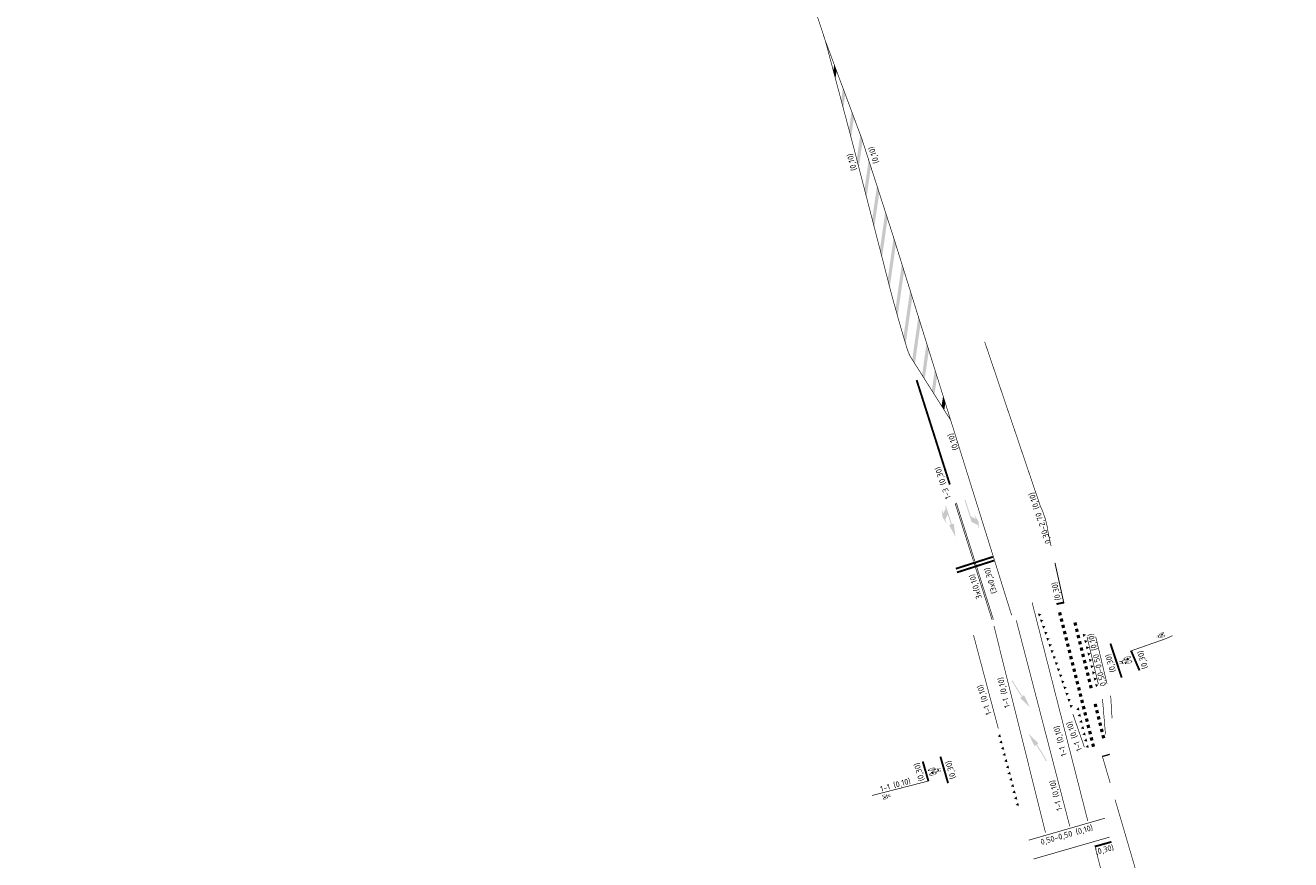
# Model space of a CAD drawing. Extents: x 117783 to 130571, y 447689 to 453929.
# Tile 11 of 22: x 125088 to 125284, y 450889 to 451018. Entities that reach past the tile are written whole.
import ezdxf

# ---------------------------------------------------------------- set-up
doc = ezdxf.new("R2010")
doc.units = 0
doc.header["$LTSCALE"] = 4
doc.header["$MEASUREMENT"] = 0
for name, pattern in [('030270', [0.75, 0.0675, -0.6825]), ('050050', [0.25, 0.1175, -0.1325]), ('11', [0.5, 0.25, -0.25]), ('13', [1, 0.25, -0.75])]:
    doc.linetypes.add(name, pattern=pattern)
doc.layers.get('0').update_dxf_attribs({"linetype": 'CONTINUOUS'})
for name, color, linetype in [('TM-L_03-27_10', 7, '030270'), ('TM-L_05-05_10', 7, '050050'), ('TM-L_1-1_10', 7, '11'), ('TM-L_1-3_30', 7, '13'), ('TM-L_C_10', 7, 'CONTINUOUS'), ('TM-L_C_15', 7, 'CONTINUOUS'), ('TM-L_C_20', 7, 'CONTINUOUS'), ('TM-PIJL', 7, 'CONTINUOUS'), ('TM-STS-T_C_30', 7, 'CONTINUOUS'), ('TM-SYMBOOL', 7, 'CONTINUOUS'), ('TM-T025TEKST', 7, 'CONTINUOUS')]:
    doc.layers.add(name, color=color, linetype=linetype)
doc.styles.add('ISO', font='ISO')
doc.styles.get("Standard").update_dxf_attribs({"font": 'ISO'})

# ---------------------------------------------------------------- blocks, each defined once
blk = doc.blocks.new('fiets-k')
at = {"layer": 'TM-SYMBOOL'}
h = blk.add_hatch(color=256, dxfattribs=at)
edge = h.paths.add_edge_path(flags=16)
edge.add_arc((1.31, 0.51), 1.21, 190.1972, 192.8897)
edge.add_arc((0.35, 0.29), 0.229, 192.8627, 199.6746)
edge.add_arc((0.43, 0.32), 0.31, 200.0596, 214.6068)
edge.add_arc((0.3, 0.23), 0.159, 213.9984, 219.6383)
edge.add_arc((0.23, 0.18), 0.0694, 219.7911, 227.6074)
edge.add_arc((0.23, 0.17), 0.0565, 227.798, 248.3572)
edge.add_arc((0.22, 0.15), 0.0374, 246.9238, 274.4508)
edge.add_arc((0.22, 0.15), 0.036, 276.7048, 307.8099)
edge.add_arc((0.16, 0.22), 0.133, 306.6219, 317.3062)
edge.add_arc((0.2, 0.19), 0.0862, 317.5087, 332.3424)
edge.add_arc((-0.05, 0.33), 0.372, 331.0631, 344.776)
edge.add_arc((-0.04, 0.33), 0.358, 345.0775, 352.2559)
edge.add_arc((-0.89, 0.44), 1.21, 352.1439, 355.1291)
edge.add_arc((-0.36, 0.41), 0.687, 354.0702, 358.3355)
edge.add_arc((-0.34, 0.4), 0.668, 359.1616, 362.913)
edge.add_arc((-0.93, 0.4), 1.25, 1.7406, 4.5475)
edge.add_arc((-0.2, 0.45), 0.518, 4.7952, 9.7903)
edge.add_arc((-0.17, 0.46), 0.496, 10.0137, 15.3038)
edge.add_arc((-0.56, 0.34), 0.894, 15.7563, 19.5318)
edge.add_arc((0.16, 0.59), 0.14, 20.9459, 31.9409)
edge.add_arc((0.05, 0.54), 0.261, 30.3635, 38.1477)
edge.add_arc((0.17, 0.63), 0.108, 38.293, 51.616)
edge.add_arc((0.21, 0.67), 0.0499, 51.6415, 73.2301)
edge.add_arc((0.21, 0.69), 0.037, 74.1147, 100.1104)
edge.add_arc((0.21, 0.7), 0.0266, 99.9358, 132.3193)
edge.add_arc((0.26, 0.64), 0.101, 131.0848, 138.8441)
edge.add_arc((0.43, 0.48), 0.337, 138.287, 142.3444)
edge.add_arc((0.28, 0.6), 0.146, 142.2354, 154.8175)
edge.add_arc((0.36, 0.56), 0.233, 155.096, 162.4465)
edge.add_arc((0.68, 0.46), 0.563, 162.4672, 167.2442)
edge.add_arc((0.8, 0.43), 0.696, 166.6345, 170.8416)
edge.add_arc((1.46, 0.32), 1.36, 170.8769, 172.9529)
edge.add_line((0.11, 0.49), (0.11, 0.49))
edge.add_arc((0.13, -0.66), 1.15, 87.8544, 91.0372, ccw=False)
edge.add_arc((0.17, 0.31), 0.179, 81.2017, 87.747, ccw=False)
edge.add_line((0.19, 0.49), (0.2, 0.48))
edge.add_arc((0.19, 0.45), 0.0331, 60.9341, 74.4549, ccw=False)
edge.add_arc((0.18, 0.43), 0.0564, 47.7136, 62.9374, ccw=False)
edge.add_arc((0.19, 0.45), 0.0352, 24.9788, 47.6374, ccw=False)
edge.add_arc((0.18, 0.44), 0.0535, 5.7263, 22.6389, ccw=False)
edge.add_arc((0.03, 0.42), 0.2, 1.4226, 7.1102, ccw=False)
edge.add_arc((-0.48, 0.4), 0.71, -2.8412, 1.9315, ccw=False)
edge.add_arc((0.14, 0.37), 0.0887, 348.761, 358.2734, ccw=False)
edge.add_arc((0.21, 0.36), 0.0205, 325.5683, 349.2473, ccw=False)
edge.add_arc((0.21, 0.36), 0.0222, 301.6249, 321.8548, ccw=False)
edge.add_arc((0.14, 0.49), 0.17, 293.1984, 300.1187, ccw=False)
edge.add_arc((-1.32, 3.8), 3.79, 292.2983, 293.6996, ccw=False)
edge = h.paths.add_edge_path(flags=16)
edge.add_arc((-0.27, 0.66), 0.0631, 40.3401, 50.3379)
edge.add_arc((-0.25, 0.68), 0.0421, 50.8817, 67.3566)
edge.add_arc((-0.29, 0.6), 0.121, 67.4102, 75.9915)
edge.add_arc((-0.27, 0.65), 0.0719, 75.0813, 86.1568)
edge.add_arc((-0.27, 0.7), 0.0202, 85.5026, 119.2012)
edge.add_arc((-0.26, 0.69), 0.0395, 122.3979, 136.0688)
edge.add_arc((-0.18, 0.6), 0.156, 134.7372, 139.0972)
edge.add_arc((-0.13, 0.56), 0.223, 137.9476, 147.1777)
edge.add_arc((-0.18, 0.59), 0.167, 148.6282, 159.2552)
edge.add_arc((0.06, 0.5), 0.419, 159.5483, 166.6535)
edge.add_arc((0.37, 0.42), 0.744, 165.8329, 170.339)
edge.add_arc((0.19, 0.45), 0.558, 170.3629, 175.0461)
edge.add_arc((0.29, 0.44), 0.656, 175.502, 179.8668)
edge.add_arc((0.87, 0.43), 1.24, 179.0724, 182.2198)
edge.add_arc((0.37, 0.41), 0.738, 182.3735, 186.8135)
edge.add_arc((0.44, 0.42), 0.812, 186.9207, 190.8605)
edge.add_arc((0.05, 0.34), 0.409, 190.001, 196.2459)
edge.add_arc((-0.09, 0.3), 0.263, 197.5899, 205.8033)
edge.add_arc((-0.03, 0.33), 0.331, 205.4719, 211.8907)
edge.add_arc((-0.13, 0.27), 0.214, 210.9883, 219.0395)
edge.add_arc((-0.25, 0.17), 0.0604, 219.2081, 239.2613)
edge.add_arc((-0.25, 0.16), 0.047, 238.5504, 265.051)
edge.add_arc((-0.26, 0.14), 0.0319, 266.8353, 301.3852)
edge.add_arc((-0.27, 0.17), 0.0662, 300.6536, 309.7052)
edge.add_arc((-0.32, 0.24), 0.148, 309.3797, 315.8238)
edge.add_arc((-0.28, 0.19), 0.086, 315.6471, 332.3992)
edge.add_arc((-0.53, 0.33), 0.371, 331.0537, 345.8102)
edge.add_arc((-0.59, 0.34), 0.429, 346.5872, 353.3853)
edge.add_arc((-1.79, 0.49), 1.64, 353.083, 355.9633)
edge.add_arc((-0.6, 0.4), 0.448, 356.3131, 361.1827)
edge.add_arc((-2.25, 0.36), 2.1, 1.4462, 3.1195)
edge.add_arc((-0.68, 0.45), 0.524, 2.4861, 11.5492)
edge.add_arc((-0.7, 0.44), 0.552, 11.8133, 16.5606)
edge.add_arc((-1.65, 0.16), 1.54, 16.4682, 18.5616)
edge.add_arc((-3.87, 1.04), 3.7, 352.5069, 354.0293, ccw=False)
edge.add_arc((-0.92, 0.65), 0.727, 348.0076, 352.8817, ccw=False)
edge.add_arc((-0.59, 0.58), 0.389, 340.8642, 347.7731, ccw=False)
edge.add_arc((-1.19, 0.79), 1.02, 336.7147, 340.6045, ccw=False)
edge.add_line((-0.25, 0.38), (-0.28, 0.4))
edge.add_arc((-0.92, 0.69), 0.701, 335.8508, 341.3378)
edge.add_arc((-0.65, 0.59), 0.411, 342.0121, 348.8924)
edge.add_arc((-1.17, 0.68), 0.945, 349.5299, 353.4809)
edge.add_arc((-6.12, 1.22), 5.92, 353.7519, 354.9822)
edge = h.paths.add_edge_path()
edge.add_arc((-0.3, 0.69), 0.139, 48.3676, 54.4085)
edge.add_arc((-0.27, 0.73), 0.0853, 54.3038, 65.2646)
edge.add_arc((-0.26, 0.75), 0.0639, 65.6144, 90.2531)
edge.add_arc((-0.26, 0.75), 0.0701, 92.3542, 105.2673)
edge.add_arc((-0.25, 0.72), 0.0977, 103.9953, 116.144)
edge.add_arc((-0.27, 0.75), 0.0603, 116.8052, 128.0462)
edge.add_arc((-0.25, 0.73), 0.0957, 128.9237, 138.7469)
edge.add_arc((-0.23, 0.71), 0.124, 138.7786, 153.6919)
edge.add_arc((0.7, 0.21), 1.17, 152.0588, 153.8982)
edge.add_arc((-0.14, 0.62), 0.242, 154.3021, 160.035)
edge.add_arc((0.13, 0.54), 0.519, 160.9555, 167.146)
edge.add_arc((0.45, 0.45), 0.852, 165.9786, 170.6371)
edge.add_arc((0.38, 0.46), 0.781, 171.1162, 176.2217)
edge.add_arc((0.9, 0.43), 1.31, 176.2729, 179.5691)
edge.add_arc((0.88, 0.42), 1.28, 179.1046, 182.7704)
edge.add_arc((0.4, 0.4), 0.808, 182.6262, 187.4944)
edge.add_arc((0.57, 0.42), 0.97, 187.7934, 192.0339)
edge.add_arc((0.42, 0.39), 0.825, 191.8284, 196.5541)
edge.add_arc((0.03, 0.28), 0.418, 197.2341, 205.0097)
edge.add_arc((-0.1, 0.21), 0.269, 204.0702, 213.9828)
edge.add_arc((-0.19, 0.15), 0.161, 213.7133, 220.6588)
edge.add_arc((-0.24, 0.1), 0.0905, 220.9236, 230.9372)
edge.add_arc((-0.24, 0.11), 0.0945, 231.0942, 240.9964)
edge.add_arc((-0.26, 0.07), 0.0554, 241.724, 256.7636)
edge.add_arc((-0.25, 0.1), 0.0844, 257.1146, 269.1375)
edge.add_arc((-0.25, 0.08), 0.0614, 268.0405, 284.0996)
edge.add_arc((-0.25, 0.07), 0.05, 284.8685, 299.2488)
edge.add_arc((-0.27, 0.1), 0.088, 299.6283, 310.8976)
edge.add_arc((-0.31, 0.15), 0.145, 310.2619, 325.871)
edge.add_arc((-0.33, 0.16), 0.179, 325.6734, 332.1385)
edge.add_arc((-0.49, 0.24), 0.354, 332.55, 336.1611)
edge.add_arc((-0.62, 0.31), 0.499, 335.661, 342.237)
edge.add_arc((-0.89, 0.38), 0.782, 342.9532, 348.0573)
edge.add_arc((-0.65, 0.33), 0.527, 348.3178, 353.7716)
edge.add_arc((-1.18, 0.4), 1.06, 353.0732, 357.2049)
edge.add_arc((-2.37, 0.41), 2.26, 358.3473, 360.9185)
edge.add_arc((-0.83, 0.44), 0.718, 0.768, 5.7143)
edge.add_arc((-1.29, 0.39), 1.18, 6.1229, 9.5606)
edge.add_arc((-1.28, 0.4), 1.16, 9.1298, 10.9884)
edge.add_arc((-0.57, 0.53), 0.445, 11.1906, 14.4319)
edge.add_arc((-0.73, 0.48), 0.613, 14.926, 21.0755)
edge.add_arc((-0.64, 0.52), 0.516, 21.6112, 25.3998)
edge.add_arc((-0.29, 0.68), 0.134, 25.3101, 33.0442)
edge.add_line((-0.18, 0.75), (-0.17, 0.83))
edge.add_line((-0.17, 0.83), (-0.02, 0.44))
edge.add_line((-0.02, 0.44), (-0.02, 0.29))
edge.add_arc((0.06, 0.32), 0.0828, 200.3281, 210.4351)
edge.add_line((-0.01, 0.28), (-0.01, 0.27))
edge.add_line((-0.01, 0.27), (0, 0.27))
edge.add_arc((0.02, 0.29), 0.0286, 225.8653, 243.5154)
edge.add_arc((0.02, 0.3), 0.037, 244.2822, 263.5523)
edge.add_arc((0.02, 0.3), 0.0405, 263.6666, 278.3083)
edge.add_arc((0.01, 0.36), 0.101, 278.4127, 287.477)
edge.add_arc((-0.1, 0.71), 0.47, 287.8706, 293.0275)
edge.add_arc((1.47, 0.51), 1.41, 189.3676, 191.8937)
edge.add_arc((1.08, 0.43), 1.01, 192.1473, 195.1933)
edge.add_arc((0.51, 0.28), 0.421, 195.4489, 206.7697)
edge.add_arc((0.36, 0.2), 0.254, 206.686, 214.1117)
edge.add_arc((0.26, 0.13), 0.13, 212.993, 225.9819)
edge.add_arc((0.23, 0.1), 0.0905, 227.2602, 243.0761)
edge.add_arc((0.22, 0.08), 0.0637, 245.335, 265.3252)
edge.add_arc((0.22, 0.09), 0.0692, 263.1086, 283.4151)
edge.add_arc((0.22, 0.07), 0.0545, 285.3542, 305.4503)
edge.add_arc((0.17, 0.14), 0.144, 305.7261, 329.64)
edge.add_arc((0.12, 0.17), 0.2, 329.0171, 334.2112)
edge.add_arc((-0.17, 0.31), 0.52, 334.2503, 337.115)
edge.add_arc((-0.12, 0.3), 0.47, 336.7852, 342.3659)
edge.add_arc((-0.39, 0.38), 0.756, 342.8747, 347.2153)
edge.add_arc((-0.14, 0.32), 0.496, 346.8435, 351.8755)
edge.add_arc((-0.84, 0.41), 1.2, 352.297, 355.0323)
edge.add_arc((-0.38, 0.38), 0.737, 354.6356, 358.1205)
edge.add_arc((-2.03, 0.41), 2.39, 358.5985, 360.5748)
edge.add_arc((-0.51, 0.43), 0.871, 0.2707, 3.9366)
edge.add_arc((-0.46, 0.43), 0.82, 4.4201, 8.3885)
edge.add_arc((-1.13, 0.34), 1.5, 8.1111, 10.7902)
edge.add_arc((-0.08, 0.54), 0.426, 11.1242, 16.2565)
edge.add_arc((-0.3, 0.47), 0.658, 16.2975, 20.5467)
edge.add_arc((0, 0.58), 0.34, 20.4958, 26.5469)
edge.add_arc((-0.01, 0.57), 0.355, 28.0796, 34.4961)
edge.add_arc((-0.03, 0.56), 0.381, 33.8463, 37.4677)
edge.add_arc((0.16, 0.71), 0.132, 37.5423, 43.2164)
edge.add_arc((0.22, 0.76), 0.0566, 43.2025, 64.6541)
edge.add_arc((0.21, 0.75), 0.065, 63.3575, 85.6604)
edge.add_arc((0.22, 0.75), 0.071, 87.8679, 107.8962)
edge.add_arc((0.22, 0.73), 0.0817, 106.2199, 124.86)
edge.add_arc((0.23, 0.72), 0.101, 126.1214, 141.2092)
edge.add_line((0.15, 0.78), (0.11, 1.05))
edge.add_line((0.11, 1.05), (0.13, 1.18))
edge.add_line((0.13, 1.18), (0.14, 1.16))
edge.add_line((0.14, 1.16), (0.15, 1.16))
edge.add_line((0.15, 1.16), (0.17, 1.28))
edge.add_line((0.17, 1.28), (0.07, 1.28))
edge.add_line((0.07, 1.28), (0.06, 1.24))
edge.add_line((0.06, 1.24), (0.1, 1.21))
edge.add_line((0.1, 1.21), (0.09, 1.1))
edge.add_line((0.09, 1.1), (-0.15, 1.1))
edge.add_line((-0.15, 1.1), (-0.14, 1.19))
edge.add_line((-0.14, 1.19), (-0.13, 1.25))
edge.add_line((-0.13, 1.25), (-0.13, 1.28))
edge.add_line((-0.13, 1.28), (-0.12, 1.3))
edge.add_line((-0.12, 1.3), (-0.1, 1.32))
edge.add_line((-0.1, 1.32), (-0.08, 1.33))
edge.add_line((-0.08, 1.33), (-0.05, 1.34))
edge.add_line((-0.05, 1.34), (-0.03, 1.34))
edge.add_line((-0.03, 1.34), (-0.03, 1.37))
edge.add_line((-0.03, 1.37), (-0.06, 1.37))
edge.add_line((-0.06, 1.37), (-0.08, 1.36))
edge.add_line((-0.08, 1.36), (-0.1, 1.35))
edge.add_line((-0.1, 1.35), (-0.12, 1.34))
edge.add_line((-0.12, 1.34), (-0.14, 1.32))
edge.add_line((-0.14, 1.32), (-0.15, 1.3))
edge.add_line((-0.15, 1.3), (-0.16, 1.26))
edge.add_line((-0.16, 1.26), (-0.21, 0.79))
edge = h.paths.add_edge_path(flags=16)
edge.add_line((0.13, 0.74), (0.1, 0.92))
edge.add_line((0.1, 0.92), (0.1, 0.92))
edge.add_line((0.1, 0.92), (0.05, 0.49))
edge.add_line((0.05, 0.49), (0.07, 0.49))
edge.add_arc((1.38, 0.41), 1.31, 173.6624, 176.7741, ccw=False)
edge.add_arc((0.71, 0.49), 0.634, 168.1851, 173.3759, ccw=False)
edge.add_arc((0.95, 0.44), 0.875, 163.4738, 168.5491, ccw=False)
edge.add_arc((0.36, 0.62), 0.268, 152.889, 163.6554, ccw=False)
h.paths.add_polyline_path([(0.07, 0.98), (-0.16, 0.98), (-0.17, 0.88), (0, 0.49), (0.02, 0.49)], flags=16)
edge = h.paths.add_edge_path(flags=0)
edge.add_line((0.12, 0.29), (0.12, 0.29))
blk = doc.blocks.new('vobidr')
at = {"layer": 'TM-PIJL'}
blk.add_hatch(color=256, dxfattribs=at).paths.add_polyline_path([(2.65, -0.68), (1.95, -0.68), (1.35, -0.08), (2.95, -0.08), (2.95, -0.38), (5, 0), (2.95, 0.38), (2.95, 0.08), (0, 0.08), (0, -0.08), (0.35, -0.08), (0.95, -0.68), (0.25, -0.68), (1.45, -0.97)])
blk = doc.blocks.new('vobil')
at = {"layer": 'TM-PIJL'}
blk.add_hatch(color=256, dxfattribs=at).paths.add_polyline_path([(3.3, 0.67), (2.7, 0.07), (0, 0.07), (0, -0.08), (3.55, -0.08), (4.3, 0.67), (5, 0.67), (3.8, 0.97), (2.6, 0.67)])
blk = doc.blocks.new('dht')
at = {"layer": 'TM-SYMBOOL'}
blk.add_hatch(color=256, dxfattribs=at).paths.add_polyline_path([(0, 0), (0, 0.5), (0.47, 0.25)])
blk = doc.blocks.new('dbl')
at = {"layer": 'TM-SYMBOOL'}
blk.add_hatch(color=256, dxfattribs=at).paths.add_polyline_path([(0, 0), (0.5, 0), (0.5, 0.5), (0, 0.5)])
blk = doc.blocks.new('vobik')
at = {"layer": 'TM-PIJL'}
h = blk.add_hatch(color=256, dxfattribs=at)
edge = h.paths.add_edge_path()
edge.add_line((4.98, 0.38), (2.99, -0.24))
edge.add_line((2.99, -0.24), (2.95, 0.06))
edge.add_arc((-0.05, 34.21), 34.28, 270.0909, 275.0348, ccw=False)
edge.add_line((0, -0.08), (0, 0.08))
edge.add_arc((-0.05, 34.21), 34.13, 270.0915, 275.027)
edge.add_line((2.94, 0.21), (2.9, 0.51))
edge.add_line((2.9, 0.51), (4.98, 0.38))
blk = doc.blocks.new('fiets-m')
at = {"layer": 'TM-SYMBOOL'}
h = blk.add_hatch(color=256, dxfattribs=at)
edge = h.paths.add_edge_path(flags=16)
edge.add_arc((-3.49, 9.27), 9.61, 292.5095, 293.2043)
edge.add_line((0.3, 0.44), (0.32, 0.45))
edge.add_arc((0.18, 0.77), 0.347, 293.6491, 297.6556)
edge.add_arc((0.31, 0.51), 0.0541, 297.2646, 308.4699)
edge.add_arc((0.33, 0.49), 0.0288, 307.8469, 322.2905)
edge.add_arc((0.33, 0.49), 0.0304, 325.5683, 349.2473)
edge.add_line((0.36, 0.48), (0.36, 0.49))
edge.add_arc((0.16, 0.51), 0.205, 352.5698, 357.023)
edge.add_arc((-0.4, 0.55), 0.765, 356.7769, 359.4107)
edge.add_arc((-0.76, 0.55), 1.12, 359.136, 361.1809)
edge.add_arc((-0.1, 0.57), 0.462, 0.7169, 4.8728)
edge.add_arc((0.19, 0.6), 0.167, 4.864, 10.1935)
edge.add_arc((0.28, 0.61), 0.0774, 10.1092, 18.6299)
edge.add_arc((0.31, 0.62), 0.0491, 18.9645, 43.7705)
edge.add_arc((0.29, 0.6), 0.0799, 44.294, 63.1574)
edge.add_line((0.32, 0.67), (0.32, 0.67))
edge.add_line((0.32, 0.67), (0.31, 0.68))
edge.add_line((0.31, 0.68), (0.3, 0.68))
edge.add_line((0.3, 0.68), (0.29, 0.68))
edge.add_line((0.29, 0.68), (0.27, 0.68))
edge.add_line((0.27, 0.68), (0.25, 0.68))
edge.add_arc((0.21, -1.4), 2.08, 88.9631, 90.9168)
edge.add_line((0.18, 0.68), (0.18, 0.68))
edge.add_line((0.18, 0.68), (0.18, 0.71))
edge.add_arc((1.87, 0.48), 1.71, 170.7607, 172.287, ccw=False)
edge.add_arc((1.21, 0.59), 1.03, 166.6345, 170.8416, ccw=False)
edge.add_arc((1.02, 0.64), 0.835, 162.4672, 167.2442, ccw=False)
edge.add_arc((0.55, 0.79), 0.346, 155.096, 162.4465, ccw=False)
edge.add_arc((0.43, 0.85), 0.216, 142.2354, 154.8175, ccw=False)
edge.add_arc((0.66, 0.67), 0.499, 138.287, 142.3444, ccw=False)
edge.add_arc((0.4, 0.91), 0.15, 131.0848, 138.8441, ccw=False)
edge.add_arc((0.33, 0.99), 0.0394, 99.9358, 132.3193, ccw=False)
edge.add_arc((0.33, 0.98), 0.0548, 74.1147, 100.1104, ccw=False)
edge.add_arc((0.32, 0.96), 0.074, 51.6415, 73.2301, ccw=False)
edge.add_arc((0.28, 0.9), 0.145, 40.6522, 52.0791, ccw=False)
edge.add_arc((0.18, 0.81), 0.28, 33.5288, 40.645, ccw=False)
edge.add_arc((0.07, 0.73), 0.417, 27.6605, 34.0674, ccw=False)
edge.add_arc((0.3, 0.86), 0.151, 18.3027, 27.2561, ccw=False)
edge.add_arc((-1.21, 0.33), 1.75, 16.9575, 19.0635, ccw=False)
edge.add_arc((-0.25, 0.63), 0.745, 10.0439, 16.6858, ccw=False)
edge.add_arc((-0.31, 0.62), 0.809, 3.6527, 9.697, ccw=False)
edge.add_arc((-2.6, 0.48), 3.1, 1.8498, 3.5252, ccw=False)
edge.add_arc((-0.32, 0.55), 0.815, -1.051, 2.2199, ccw=False)
edge.add_arc((-0.31, 0.56), 0.809, 355.2232, 358.5776, ccw=False)
edge.add_arc((-2.38, 0.73), 2.89, 353.6648, 355.3433, ccw=False)
edge.add_arc((-0.54, 0.52), 1.03, 350.6274, 353.739, ccw=False)
edge.add_arc((-0.02, 0.44), 0.51, 346.1666, 350.433, ccw=False)
edge.add_arc((-0.06, 0.45), 0.552, 337.2734, 345.7855, ccw=False)
edge.add_arc((-0.09, 0.46), 0.58, 332.088, 337.0295, ccw=False)
edge.add_arc((0.27, 0.27), 0.173, 324.0532, 334.0421, ccw=False)
edge.add_arc((0.28, 0.27), 0.166, 310.7941, 322.1905, ccw=False)
edge.add_arc((0.29, 0.25), 0.15, 305.8959, 312.0013, ccw=False)
edge.add_arc((0.33, 0.19), 0.0722, 296.937, 305.8879, ccw=False)
edge.add_arc((0.34, 0.17), 0.0468, 275.5613, 297.2526, ccw=False)
edge.add_arc((0.34, 0.17), 0.0522, 254.4892, 274.799, ccw=False)
edge.add_arc((0.35, 0.2), 0.0835, 221.6529, 254.1147, ccw=False)
edge.add_arc((0.4, 0.25), 0.152, 216.2959, 222.2107, ccw=False)
edge.add_arc((0.59, 0.38), 0.38, 212.4645, 216.4415, ccw=False)
edge.add_arc((0.69, 0.46), 0.508, 207.3789, 212.65, ccw=False)
edge.add_arc((0.6, 0.41), 0.406, 197.1187, 207.4515, ccw=False)
edge.add_arc((0.75, 0.44), 0.563, 192.0768, 195.9743, ccw=False)
edge.add_arc((2.69, 0.86), 2.54, 190.4725, 192.034, ccw=False)
edge = h.paths.add_edge_path(flags=16)
edge.add_arc((-9.05, 1.76), 8.78, 353.7519, 354.9822, ccw=False)
edge.add_arc((-1.72, 0.97), 1.4, 349.5299, 353.4809, ccw=False)
edge.add_arc((-0.94, 0.83), 0.608, 342.0121, 348.8924, ccw=False)
edge.add_arc((-1.15, 0.9), 0.829, 338.0506, 341.7081, ccw=False)
edge.add_arc((-1.67, 1.11), 1.39, 336.1766, 338.0951, ccw=False)
edge.add_line((-0.4, 0.55), (-0.35, 0.53))
edge.add_arc((-2.31, 1.36), 2.12, 337.0367, 338.6389)
edge.add_arc((-1.32, 0.97), 1.07, 338.6146, 340.9508)
edge.add_arc((-0.85, 0.81), 0.564, 340.8299, 346.6999)
edge.add_arc((-1.04, 0.85), 0.76, 346.6305, 350.8581)
edge.add_arc((-2.54, 1.09), 2.28, 351.0154, 352.9279)
edge.add_arc((-7.42, 1.69), 7.19, 352.9836, 353.9135)
edge.add_arc((-2.68, 0.12), 2.54, 17.1753, 18.5215, ccw=False)
edge.add_arc((-1.41, 0.51), 1.22, 14.3147, 17.2413, ccw=False)
edge.add_arc((-0.95, 0.63), 0.743, 8.0694, 13.9336, ccw=False)
edge.add_arc((-0.95, 0.63), 0.744, 4.2781, 8.0327, ccw=False)
edge.add_arc((-1.91, 0.56), 1.71, 2.0673, 4.1995, ccw=False)
edge.add_arc((-1.97, 0.53), 1.76, 0.7912, 2.8797, ccw=False)
edge.add_arc((-0.86, 0.55), 0.652, -3.709, 0.4304, ccw=False)
edge.add_arc((-2.73, 0.69), 2.53, 353.5962, 355.9419, ccw=False)
edge.add_arc((-1.12, 0.5), 0.905, 349.7762, 353.9199, ccw=False)
edge.add_arc((-0.73, 0.44), 0.517, 337.892, 349.2549, ccw=False)
edge.add_arc((-0.79, 0.46), 0.581, 331.6837, 337.8785, ccw=False)
edge.add_arc((-0.41, 0.25), 0.14, 319.7808, 333.5041, ccw=False)
edge.add_arc((-0.44, 0.28), 0.186, 311.152, 318.7978, ccw=False)
edge.add_arc((-0.4, 0.23), 0.119, 301.33, 312.6575, ccw=False)
edge.add_arc((-0.36, 0.17), 0.0473, 266.8353, 301.3852, ccw=False)
edge.add_arc((-0.36, 0.18), 0.0583, 251.1751, 266.2847, ccw=False)
edge.add_arc((-0.35, 0.2), 0.0824, 236.6403, 251.3439, ccw=False)
edge.add_arc((-0.35, 0.2), 0.0839, 224.7673, 236.7073, ccw=False)
edge.add_arc((-0.31, 0.24), 0.141, 216.1442, 224.3924, ccw=False)
edge.add_arc((-0.03, 0.44), 0.486, 206.3743, 215.9273, ccw=False)
edge.add_arc((-0.12, 0.4), 0.389, 196.5497, 206.8573, ccw=False)
edge.add_arc((-0.02, 0.43), 0.493, 191.6941, 195.7278, ccw=False)
edge.add_arc((0.68, 0.58), 1.2, 189.5485, 192.0321, ccw=False)
edge.add_arc((0.58, 0.57), 1.11, 184.8702, 189.6876, ccw=False)
edge.add_arc((0.74, 0.57), 1.27, 180.4519, 184.6772, ccw=False)
edge.add_arc((2.28, 0.59), 2.81, 179.1878, 180.4832, ccw=False)
edge.add_arc((0.49, 0.62), 1.02, 176.7917, 179.3906, ccw=False)
edge.add_arc((0.27, 0.63), 0.795, 170.2863, 176.5186, ccw=False)
edge.add_arc((0.57, 0.57), 1.1, 165.8329, 170.339, ccw=False)
edge.add_arc((0.32, 0.64), 0.836, 163.018, 166.1183, ccw=False)
edge.add_arc((-0.06, 0.76), 0.444, 158.9596, 163.0714, ccw=False)
edge.add_arc((-0.25, 0.84), 0.235, 146.9148, 159.4723, ccw=False)
edge.add_arc((-0.13, 0.74), 0.39, 136.5082, 145.452, ccw=False)
edge.add_arc((-0.35, 0.95), 0.092, 127.5491, 136.7774, ccw=False)
edge.add_arc((-0.39, 1), 0.0271, 99.3889, 126.886, ccw=False)
edge.add_arc((-0.38, 0.99), 0.0378, 87.08, 98.8961, ccw=False)
edge.add_arc((-0.39, 0.94), 0.087, 77.0378, 86.9322, ccw=False)
edge.add_arc((-0.41, 0.85), 0.183, 69.1177, 77.746, ccw=False)
edge.add_arc((-0.37, 0.95), 0.0723, 55.814, 70.2083, ccw=False)
edge.add_arc((-0.38, 0.94), 0.086, 40.0365, 53.9531, ccw=False)
edge = h.paths.add_edge_path(flags=16)
edge.add_line((0.2, 1.05), (0.17, 1.31))
edge.add_line((0.17, 1.31), (0.16, 1.31))
edge.add_line((0.16, 1.31), (0.1, 0.68))
edge.add_line((0.1, 0.68), (0.13, 0.68))
edge.add_arc((2.07, 0.57), 1.94, 173.6624, 176.7741, ccw=False)
edge.add_arc((1.07, 0.68), 0.94, 168.1851, 173.3759, ccw=False)
edge.add_arc((1.8, 0.53), 1.68, 165.9567, 168.2124, ccw=False)
edge.add_arc((1.04, 0.72), 0.909, 163.0159, 166.0778, ccw=False)
edge.add_arc((0.66, 0.83), 0.504, 158.791, 163.078, ccw=False)
edge.add_arc((0.49, 0.9), 0.328, 152.3253, 158.7772, ccw=False)
h.paths.add_polyline_path([(0.13, 1.41), (-0.22, 1.41), (-0.23, 1.27), (0.01, 0.68), (0.05, 0.68)], flags=16)
edge = h.paths.add_edge_path()
edge.add_arc((-0.43, 0.98), 0.206, 48.3676, 54.4085)
edge.add_arc((-0.38, 1.04), 0.126, 54.3038, 65.2646)
edge.add_arc((-0.37, 1.07), 0.0947, 65.6144, 90.2531)
edge.add_arc((-0.37, 1.06), 0.104, 92.3542, 105.2673)
edge.add_arc((-0.36, 1.02), 0.145, 103.9953, 116.144)
edge.add_arc((-0.38, 1.07), 0.0893, 116.8052, 128.0462)
edge.add_arc((-0.35, 1.03), 0.142, 128.9237, 138.7469)
edge.add_arc((-0.34, 1.02), 0.158, 138.2193, 146.2071)
edge.add_arc((-0.27, 0.98), 0.243, 146.6366, 152.7031)
edge.add_arc((1.05, 0.27), 1.74, 152.0588, 153.8982)
edge.add_arc((-0.18, 0.88), 0.359, 154.3021, 160.035)
edge.add_arc((-0.08, 0.84), 0.471, 160.1436, 163.6583)
edge.add_arc((0.44, 0.69), 1.01, 163.7104, 166.2482)
edge.add_arc((0.8, 0.59), 1.38, 165.768, 170.0303)
edge.add_arc((0.53, 0.65), 1.11, 170.55, 175.3968)
edge.add_arc((1.13, 0.61), 1.71, 175.4736, 179.1995)
edge.add_arc((1.53, 0.58), 2.11, 178.7695, 182.0635)
edge.add_arc((0.75, 0.55), 1.33, 182.0223, 186.4058)
edge.add_arc((0.82, 0.58), 1.4, 186.9422, 195.8054)
edge.add_arc((0.03, 0.36), 0.583, 196.2031, 203.0987)
edge.add_arc((0.12, 0.39), 0.674, 202.8919, 206.5537)
edge.add_arc((-0.15, 0.26), 0.377, 206.6927, 211.3093)
edge.add_arc((-0.18, 0.24), 0.341, 211.1698, 216.2761)
edge.add_arc((-0.32, 0.14), 0.171, 215.7365, 224.7342)
edge.add_arc((-0.34, 0.11), 0.133, 225.1708, 236.2585)
edge.add_arc((-0.37, 0.08), 0.0929, 234.8907, 249.8858)
edge.add_arc((-0.36, 0.09), 0.104, 251.2557, 264.779)
edge.add_arc((-0.36, 0.1), 0.116, 263.8792, 276.9823)
edge.add_arc((-0.36, 0.06), 0.0734, 277.2615, 292.0809)
edge.add_arc((-0.36, 0.08), 0.094, 292.8086, 307.571)
edge.add_arc((-0.43, 0.17), 0.209, 307.1158, 321.9709)
edge.add_arc((-0.48, 0.21), 0.273, 322.3843, 335.6562)
edge.add_arc((-0.95, 0.43), 0.784, 334.7286, 341.3093)
edge.add_arc((-1.23, 0.51), 1.08, 342.2162, 348.1982)
edge.add_arc((-0.94, 0.44), 0.781, 348.3178, 353.7716)
edge.add_arc((-1.89, 0.56), 1.74, 353.2169, 356.65)
edge.add_arc((-1.43, 0.52), 1.28, 357.2194, 359.3507)
edge.add_arc((-4.98, 0.57), 4.83, 359.2827, 360.2849)
edge.add_arc((-1.54, 0.59), 1.39, 0.0484, 3.8347)
edge.add_arc((-1.55, 0.57), 1.4, 4.6356, 9.2472)
edge.add_arc((-2.43, 0.45), 2.29, 8.8221, 10.4717)
edge.add_arc((-0.85, 0.74), 0.683, 10.5069, 14.4025)
edge.add_arc((-1.07, 0.68), 0.908, 14.926, 21.0755)
edge.add_arc((-0.93, 0.72), 0.764, 21.6112, 25.3998)
edge.add_arc((-0.42, 0.96), 0.199, 25.3101, 33.0442)
edge.add_line((-0.25, 1.07), (-0.24, 1.18))
edge.add_line((-0.24, 1.18), (-0.01, 0.61))
edge.add_line((-0.01, 0.61), (-0.01, 0.39))
edge.add_line((-0.01, 0.39), (0, 0.38))
edge.add_line((0, 0.38), (0, 0.37))
edge.add_line((0, 0.37), (0.01, 0.36))
edge.add_line((0.01, 0.36), (0.01, 0.36))
edge.add_line((0.01, 0.36), (0.02, 0.35))
edge.add_line((0.02, 0.35), (0.02, 0.35))
edge.add_line((0.02, 0.35), (0.03, 0.35))
edge.add_arc((0.05, 0.41), 0.0623, 251.4154, 262.7803)
edge.add_line((0.04, 0.34), (0.05, 0.34))
edge.add_line((0.05, 0.34), (0.05, 0.34))
edge.add_line((0.05, 0.34), (0.07, 0.35))
edge.add_line((0.07, 0.35), (0.08, 0.35))
edge.add_line((0.08, 0.35), (0.09, 0.36))
edge.add_line((0.09, 0.36), (0.11, 0.36))
edge.add_line((0.11, 0.36), (0.14, 0.37))
edge.add_arc((2, 0.68), 1.89, 189.2515, 192.4578)
edge.add_arc((1.72, 0.62), 1.6, 192.7031, 194.7165)
edge.add_arc((0.87, 0.4), 0.72, 194.7434, 197.7742)
edge.add_arc((0.78, 0.37), 0.632, 198.144, 205.5699)
edge.add_arc((0.56, 0.26), 0.389, 204.9159, 214.035)
edge.add_arc((0.44, 0.18), 0.238, 213.7133, 220.6588)
edge.add_arc((0.36, 0.11), 0.135, 220.9447, 229.0343)
edge.add_arc((0.37, 0.12), 0.144, 229.3896, 239.1357)
edge.add_arc((0.34, 0.07), 0.084, 239.1466, 250.3232)
edge.add_arc((0.34, 0.09), 0.104, 251.2557, 264.779)
edge.add_arc((0.34, 0.11), 0.124, 264.1554, 274.0881)
edge.add_arc((0.35, 0.06), 0.0754, 273.6218, 302.6743)
edge.add_arc((0.31, 0.12), 0.152, 302.378, 312.2934)
edge.add_arc((0.26, 0.17), 0.217, 311.7702, 319.0525)
edge.add_arc((0.24, 0.19), 0.252, 319.6021, 333.4932)
edge.add_arc((-0.25, 0.43), 0.792, 333.7803, 340.4944)
edge.add_arc((-0.16, 0.4), 0.694, 340.8017, 344.0111)
edge.add_arc((-0.72, 0.56), 1.28, 344.1222, 346.6381)
edge.add_arc((-0.21, 0.44), 0.756, 346.2438, 352.5459)
edge.add_arc((-1.39, 0.58), 1.94, 352.7723, 356.1176)
edge.add_arc((-0.56, 0.52), 1.11, 356.6163, 359.0646)
edge.add_arc((-3.81, 0.57), 4.37, 359.0902, 360.0811)
edge.add_arc((-1.07, 0.59), 1.62, 359.6595, 363.2326)
edge.add_arc((-0.46, 0.61), 1.01, 3.7012, 6.8331)
edge.add_arc((-1.22, 0.52), 1.78, 6.84, 8.9901)
edge.add_arc((-1.34, 0.51), 1.9, 8.6816, 10.9455)
edge.add_arc((-0.09, 0.75), 0.629, 11.1202, 15.3904)
edge.add_arc((-0.39, 0.67), 0.935, 15.6109, 19.443)
edge.add_arc((-0.11, 0.77), 0.64, 19.1278, 24.0768)
edge.add_arc((0.17, 0.9), 0.327, 24.1747, 31.0508)
edge.add_arc((-0.13, 0.71), 0.686, 30.9992, 34.8875)
edge.add_arc((0.07, 0.86), 0.431, 34.4313, 38.8672)
edge.add_arc((0.32, 1.06), 0.114, 38.3695, 51.7597)
edge.add_arc((0.33, 1.07), 0.0998, 53.9981, 85.2568)
edge.add_arc((0.34, 1.07), 0.0944, 87.2376, 103.2667)
edge.add_arc((0.34, 1.03), 0.135, 102.3738, 116.196)
edge.add_arc((0.33, 1.05), 0.113, 116.4275, 131.2484)
edge.add_arc((0.37, 1.01), 0.17, 131.4787, 140.6509)
edge.add_line((0.24, 1.12), (0.18, 1.51))
edge.add_line((0.18, 1.51), (0.2, 1.7))
edge.add_line((0.2, 1.7), (0.23, 1.67))
edge.add_line((0.23, 1.67), (0.24, 1.67))
edge.add_line((0.24, 1.67), (0.27, 1.86))
edge.add_line((0.27, 1.86), (0.12, 1.86))
edge.add_line((0.12, 1.86), (0.11, 1.8))
edge.add_line((0.11, 1.8), (0.16, 1.75))
edge.add_line((0.16, 1.75), (0.15, 1.59))
edge.add_line((0.15, 1.59), (-0.2, 1.59))
edge.add_line((-0.2, 1.59), (-0.19, 1.72))
edge.add_line((-0.19, 1.72), (-0.18, 1.8))
edge.add_line((-0.18, 1.8), (-0.17, 1.85))
edge.add_line((-0.17, 1.85), (-0.16, 1.88))
edge.add_line((-0.16, 1.88), (-0.13, 1.91))
edge.add_line((-0.13, 1.91), (-0.1, 1.93))
edge.add_line((-0.1, 1.93), (-0.06, 1.95))
edge.add_line((-0.06, 1.95), (-0.03, 1.95))
edge.add_line((-0.03, 1.95), (-0.03, 1.99))
edge.add_line((-0.03, 1.99), (-0.06, 1.98))
edge.add_line((-0.06, 1.98), (-0.1, 1.98))
edge.add_line((-0.1, 1.98), (-0.14, 1.96))
edge.add_line((-0.14, 1.96), (-0.16, 1.94))
edge.add_line((-0.16, 1.94), (-0.18, 1.92))
edge.add_line((-0.18, 1.92), (-0.21, 1.88))
edge.add_line((-0.21, 1.88), (-0.22, 1.83))
edge.add_line((-0.22, 1.83), (-0.29, 1.13))
edge = h.paths.add_edge_path(flags=0)
edge.add_line((0.19, 0.39), (0.19, 0.39))

msp = doc.modelspace()

# ---------------------------------------------------------------- hatches: boundary and pattern name
at = {"layer": 'TM-SYMBOOL'}
for points in [[(125213.1, 451012.26), (125212.97, 451011.3), (125213.29, 451010.06), (125213.47, 451011.28)], [(125214.81, 451007.67), (125214.45, 451008.65), (125214.18, 451006.74), (125214.51, 451005.5)], [(125216.16, 451004.05), (125215.79, 451005.03), (125215.39, 451002.18), (125215.72, 451000.94)], [(125217.5, 451000.39), (125217.37, 451000.8), (125217.14, 451001.41), (125216.59, 450997.57), (125216.92, 450996.31)], [(125218.79, 450996.38), (125218.44, 450997.47), (125217.79, 450992.92), (125218.12, 450991.66)], [(125220.08, 450992.37), (125219.73, 450993.46), (125218.99, 450988.28), (125219.32, 450987.02)], [(125221.37, 450988.37), (125221.02, 450989.45), (125220.19, 450983.63), (125220.52, 450982.37)], [(125222.66, 450984.36), (125222.31, 450985.45), (125221.39, 450978.96, 0.00078), (125221.58, 450978.2, 0.000177), (125221.63, 450978.02, 0.000013), (125221.63, 450978.01, 0.000305), (125221.71, 450977.71)], [(125223.93, 450980.24), (125223.59, 450981.35), (125222.6, 450974.42, 0.001222), (125222.93, 450973.22)], [(125225.21, 450976.15), (125224.86, 450977.26), (125223.84, 450970.08, 0.001175), (125224.18, 450968.93)], [(125226.49, 450972.06), (125226.14, 450973.17), (125225.2, 450966.52), (125225.61, 450965.87)], [(125227.77, 450967.97), (125227.42, 450969.08), (125226.72, 450964.13), (125227.13, 450963.47)], [(125229.05, 450963.88), (125228.7, 450964.99), (125228.23, 450961.73), (125228.65, 450961.08)], [(125229.98, 450960.9), (125229.75, 450959.33), (125230.17, 450958.68), (125230.32, 450959.79)]]:
    msp.add_hatch(color=256, dxfattribs=at).paths.add_polyline_path(points)

# ---------------------------------------------------------------- linework, layer by layer
at = {"layer": 'TM-L_03-27_10', "const_width": 0.1, "flags": 128}
for points in [[(125246.71, 450937.63), (125246.29, 450939.54, 0.08448), (125245.02, 450943.9), (125236.43, 450969.27)], [(124758.65, 450550.45), (124760.67, 450551.37), (124766.23, 450554.07), (124773.19, 450557.9), (124779.71, 450561.93), (124791.18, 450569.65), (124808.07, 450581.24), (124816.05, 450586.27), (124820.19, 450588.75), (124832.87, 450596.1), (124846.69, 450603.46), (124847.36, 450603.92, -0.009581), (124859.03, 450609.58), (124878.77, 450619.62), (124887.41, 450624.64), (124895.73, 450630.08), (124903.28, 450634.46), (124937.14, 450651.91), (124953.74, 450660.37), (124964.59, 450665.81), (124968.69, 450667.79), (124971.06, 450668.85), (124976.67, 450671.22, -0.047038), (124981.46, 450672.71, -0.031346), (124984.78, 450673.2), (124988.6, 450673.38, -0.019182), (124996.24, 450673.3), (124998.34, 450673.4, 0.069484), (125006.53, 450675.22), (125008.47, 450676.02), (125049.91, 450693.73), (125056.26, 450696.33), (125058.31, 450697.27, 0.047895), (125064.02, 450700.85), (125075.37, 450711.06), (125076.29, 450711.85, -0.01712), (125080.8, 450715.24, -0.051861), (125083.59, 450716.82), (125084.93, 450717.34), (125111.64, 450728.23), (125118.52, 450730.77, -0.0046), (125142.29, 450739.21), (125174.53, 450750.05), (125184.83, 450753.59, 0.00234), (125206.23, 450761.36, 0.008241), (125216.78, 450765.33), (125222, 450767.45, -0.005228), (125232.34, 450771.78), (125237.46, 450774, 0.008734), (125247.58, 450778.7, 0.01067), (125257.03, 450783.95), (125261.93, 450786.89), (125278.96, 450797.48), (125281.45, 450799.03), (125282.9, 450800.04, 0.178016), (125283.76, 450801.41, 0.11799), (125283.74, 450802.5), (125282.58, 450808.52), (125277.7, 450826.14, 0.000873), (125256.64, 450898.29)]]:
    msp.add_lwpolyline(points, format="xyb", dxfattribs=at)
at = {"layer": 'TM-L_05-05_10', "const_width": 0.1, "flags": 128}
for points in [[(125252.29, 450923.53), (125254.04, 450916.23)], [(125253.64, 450923.55), (125255.39, 450916.26)], [(125256.17, 450910.91), (125255.96, 450914.4)], [(125254.69, 450913.9), (125255.15, 450908.43)], [(125243.24, 450891.99), (125255.06, 450895.4)], [(125243.99, 450889.07), (125255.81, 450892.48)]]:
    msp.add_lwpolyline(points, dxfattribs=at)
at = {"layer": 'TM-L_1-1_10', "const_width": 0.1, "flags": 128}
for points in [[(125252.42, 450894.95), (125243.78, 450928.86)], [(125249.62, 450894.14), (125241.33, 450926.08)], [(125245.85, 450893.18), (125237.87, 450925.2)], [(125234.69, 450923.81), (125238.54, 450909.31)], [(125258.98, 450921.3), (125264.44, 450923.22), (125265.55, 450923.71)], [(125251.88, 450906.43), (125250.09, 450911.58)]]:
    msp.add_lwpolyline(points, dxfattribs=at)
at = {"layer": 'TM-L_1-1_10', "const_width": 0.1, "elevation": 91.61, "flags": 128}
msp.add_lwpolyline([(125218.98, 450898.93), (125227.85, 450901.21)], dxfattribs=at)
at = {"layer": 'TM-L_1-3_30', "const_width": 0.3, "flags": 128}
msp.add_lwpolyline([(125225.88, 450963.34), (125231.03, 450947.14)], dxfattribs=at)
at = {"layer": 'TM-L_C_10', "const_width": 0.1, "flags": 128}
msp.add_lwpolyline([(125209.94, 451021.4), (125211.73, 451015.95), (125215.89, 451000.3), (125220.95, 450980.69, 0.00272), (125221.63, 450978.01, 0.00272), (125222.35, 450975.33, 0.003435), (125223.29, 450971.97, 0.003435), (125224.28, 450968.61, 0.052282), (125224.87, 450967.04), (125230.59, 450958.01, -0.023149), (125231.15, 450957.13, -0.023149)], format="xyb", dxfattribs=at)
for points in [[(125240.6, 450926.89), (125222.31, 450985.45), (125217.37, 451000.8), (125211.73, 451015.95)], [(125231.84, 450944.25), (125234.71, 450935.2)], [(125232.03, 450944.31), (125234.91, 450935.26)], [(125234.8, 450934.91), (125237.58, 450926.16)], [(125235, 450934.97), (125237.78, 450926.22)], [(125254.65, 450905.08), (125255.88, 450900.88)], [(125271.35, 450820.54), (125262.36, 450856.09), (125254.38, 450887.69), (125253.49, 450891.17)]]:
    msp.add_lwpolyline(points, dxfattribs=at)
at = {"layer": 'TM-L_C_15', "const_width": 0.15, "flags": 128}
msp.add_lwpolyline([(125248.72, 450928.7), (125247.32, 450935)], dxfattribs=at)
at = {"layer": 'TM-L_C_20', "const_width": 0.2}
msp.add_lwpolyline([(125255.82, 450905.31), (125254.68, 450904.98)], dxfattribs=at)
at = {"layer": 'TM-STS-T_C_30', "const_width": 0.3}
for points in [[(125231.95, 450934.09), (125237.69, 450935.93)], [(125232.13, 450933.52), (125237.87, 450935.36)], [(125247.56, 450928.61), (125248.68, 450928.85)], [(125257.67, 450917.21), (125255.92, 450922.49)], [(125260.43, 450918.31), (125259.13, 450921.34)], [(125230.75, 450900.84), (125229.56, 450904.96)], [(125226.83, 450904.2), (125227.7, 450901.17)], [(125253.54, 450891.02), (125256.07, 450891.73)]]:
    msp.add_lwpolyline(points, dxfattribs=at)

# ---------------------------------------------------------------- block references
for p, rotation in [((125259.16, 450920.11), 108.898903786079), ((125227.77, 450902.46), 284.9620293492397)]:
    msp.add_blockref('fiets-m', p, dxfattribs=dict(rotation=rotation))
at = {"layer": 'TM-PIJL'}
for name, p, rotation in [('vobidr', (125230.36, 450943.78), 288.0075257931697), ('vobil', (125233.38, 450944.75), 287.840922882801), ('vobik', (125240.66, 450916.76), 299.5434803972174), ('vobik', (125246, 450904.29), 119.0000458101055)]:
    msp.add_blockref(name, p, dxfattribs=dict(at, rotation=rotation))
at = {"layer": 'TM-SYMBOOL'}
for name, p, rotation in [('dht', (125244.84, 450926.67, 100), 19.17967390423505), ('dht', (125245.17, 450925.73, 100), 19.17967390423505), ('dbl', (125247.8, 450927.27), 284.1599370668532), ('dbl', (125248.05, 450926.3), 284.1599370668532), ('dht', (125245.5, 450924.78, 100), 19.17967390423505), ('dht', (125245.83, 450923.84, 100), 19.17967390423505), ('dbl', (125248.29, 450925.33), 284.1599370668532), ('dbl', (125248.53, 450924.36), 284.1599370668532), ('dbl', (125250.78, 450925.33), 103.9443975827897), ('dbl', (125251.02, 450924.36), 103.9443975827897), ('dht', (125251.75, 450923.51), 13.94439758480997), ('fiets-k', (125264.33, 450923.99), 111.7169000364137), ('dht', (125246.15, 450922.89, 100), 19.17967390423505), ('dht', (125246.48, 450921.95, 100), 19.17967390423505), ('dbl', (125248.78, 450923.39), 284.1599370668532), ('dbl', (125249.02, 450922.42), 284.1599370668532), ('dbl', (125251.26, 450923.39), 103.9443975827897), ('dbl', (125251.5, 450922.41), 103.9443975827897), ('dht', (125251.99, 450922.54), 13.94439758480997), ('dht', (125252.23, 450921.56), 13.94439758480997), ('dht', (125246.81, 450921.01, 100), 19.17967390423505), ('dht', (125247.14, 450920.06, 100), 19.17967390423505), ('dbl', (125249.27, 450921.45), 284.1599370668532), ('dbl', (125249.51, 450920.48), 284.1599370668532), ('dbl', (125251.75, 450921.44), 103.9443975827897), ('dbl', (125251.99, 450920.47), 103.9443975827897), ('dht', (125252.47, 450920.59), 13.94439758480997), ('dht', (125252.71, 450919.62), 13.94439758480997), ('dht', (125247.47, 450919.12, 100), 19.17967390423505), ('dht', (125247.8, 450918.17, 100), 19.17967390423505), ('dbl', (125249.76, 450919.51), 284.1599370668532), ('dbl', (125250, 450918.54), 284.1599370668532), ('dbl', (125252.23, 450919.5), 103.9443975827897), ('dbl', (125252.47, 450918.53), 103.9443975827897), ('dht', (125252.95, 450918.65), 13.94439758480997), ('dht', (125253.19, 450917.68), 13.94439758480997), ('dht', (125248.13, 450917.23, 100), 19.17967390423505), ('dht', (125248.45, 450916.28, 100), 19.17967390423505), ('dbl', (125250.25, 450917.57), 284.1599370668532), ('dbl', (125250.49, 450916.6), 284.1599370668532), ('dbl', (125252.71, 450917.56), 103.9443975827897), ('dbl', (125252.95, 450916.59), 103.9443975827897), ('dht', (125253.44, 450916.71), 13.94439758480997), ('dht', (125253.68, 450915.74), 13.94439758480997), ('dht', (125248.78, 450915.34, 100), 19.17967390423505), ('dht', (125249.11, 450914.39, 100), 19.17967390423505), ('dbl', (125250.74, 450915.63), 284.1599370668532), ('dbl', (125250.98, 450914.67), 284.1599370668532), ('dbl', (125253.19, 450915.62), 103.9443975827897), ('dht', (125249.44, 450913.45, 100), 19.17967390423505), ('dht', (125249.77, 450912.5, 100), 19.17967390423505), ('dht', (125250.99, 450912.6), 194.1599370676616), ('dbl', (125251.23, 450913.7), 284.1599370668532), ('dbl', (125251.47, 450912.73), 284.1599370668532), ('dbl', (125253.91, 450912.71), 103.9443975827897), ('dht', (125251.23, 450911.63), 194.1599370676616), ('dht', (125251.47, 450910.66), 194.1599370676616), ('dbl', (125251.71, 450911.76), 284.1599370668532), ('dbl', (125251.96, 450910.79), 284.1599370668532), ('dbl', (125254.16, 450911.74), 103.9443975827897), ('dbl', (125254.4, 450910.77), 103.9443975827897), ('dht', (125238.82, 450908.45, 100), 194.7027368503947), ('dht', (125251.72, 450909.69), 194.1599370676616), ('dht', (125251.96, 450908.73), 194.1599370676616), ('dbl', (125252.2, 450909.82), 284.1599370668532), ('dbl', (125252.45, 450908.85), 284.1599370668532), ('dbl', (125254.64, 450909.8), 103.9443975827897), ('dbl', (125254.88, 450908.83), 103.9443975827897), ('dht', (125239.07, 450907.48, 100), 194.7027368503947), ('dht', (125239.33, 450906.51, 100), 194.7027368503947), ('dht', (125252.21, 450907.76), 194.1599370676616), ('dht', (125252.45, 450906.79), 194.1599370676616), ('dbl', (125252.69, 450907.88), 284.1599370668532), ('dbl', (125252.94, 450906.91), 284.1599370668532), ('dbl', (125255.12, 450907.86), 103.9443975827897), ('dht', (125239.58, 450905.55, 100), 194.7027368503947), ('dht', (125239.83, 450904.58, 100), 194.7027368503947), ('dht', (125240.09, 450903.61, 100), 194.7027368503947), ('dht', (125240.34, 450902.64, 100), 194.7027368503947), ('dht', (125240.6, 450901.68, 100), 194.7027368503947), ('dht', (125240.85, 450900.71, 100), 194.7027368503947), ('fiets-k', (125220.58, 450898.6), 284.2666813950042), ('dht', (125241.1, 450899.74, 100), 194.7027368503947), ('dht', (125241.36, 450898.78, 100), 194.7027368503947), ('dht', (125241.61, 450897.81, 100), 194.7027368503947)]:
    msp.add_blockref(name, p, dxfattribs=dict(at, rotation=rotation))

# ---------------------------------------------------------------- texts
at = {"layer": 'TM-T025TEKST', "style": 'ISO'}
for s, rotation, p in [('(0,10)', 104.7335, (125216.6, 450995.94)), ('(0,10)', 107.671, (125220.06, 450997.08)), ('(0,10)', 108.5156, (125232.38, 450952.62)), ('1-3 (0,30)', 108.9274, (125231.21, 450945.06)), ('0,30-2,70 (0,10)', 108.5897, (125246.71, 450938.12)), ('3x(0,10)', 106.8783, (125236.01, 450929.53)), ('0,50-0,50 (0,10)', 103.7504, (125255.26, 450915.99)), ('1-1 (0,10)', 107.2308, (125237.52, 450911.56)), ('1-1 (0,10)', 103.1251, (125240.38, 450912.63)), ('1-1 (0,10)', 110.2079, (125251.56, 450905.97)), ('1-1 (0,10)', 104.8784, (125249.19, 450905.13)), ('1-1 (0,10)', 15.8678, (125220.38, 450899.48)), ('1-1 (0,10)', 104.1713, (125248.5, 450896.7)), ('0,50-0,50 (0,10)', 16.0158, (125245.22, 450891.25))]:
    msp.add_text(s, height=0.9, rotation=rotation, dxfattribs=at).set_placement(p)
at = {"layer": 'TM-T025TEKST'}
for s, rotation, p in [('(3x0,30)', 106.3183, (125238.35, 450930.37)), ('(0,30)', 101.9652, (125248.26, 450929.26)), ('(0,30)', 106.3183, (125256.76, 450918.16)), ('(0,30)', 106.3183, (125261.74, 450918.71)), ('(0,30)', 106.3183, (125231.99, 450901.64)), ('(0,30)', 106.3183, (125227.09, 450901.3)), ('(0,30)', 15.3736, (125253.73, 450889.72))]:
    msp.add_text(s, height=0.9, rotation=rotation, dxfattribs=at).set_placement(p)

doc.saveas('drawing.dxf')
